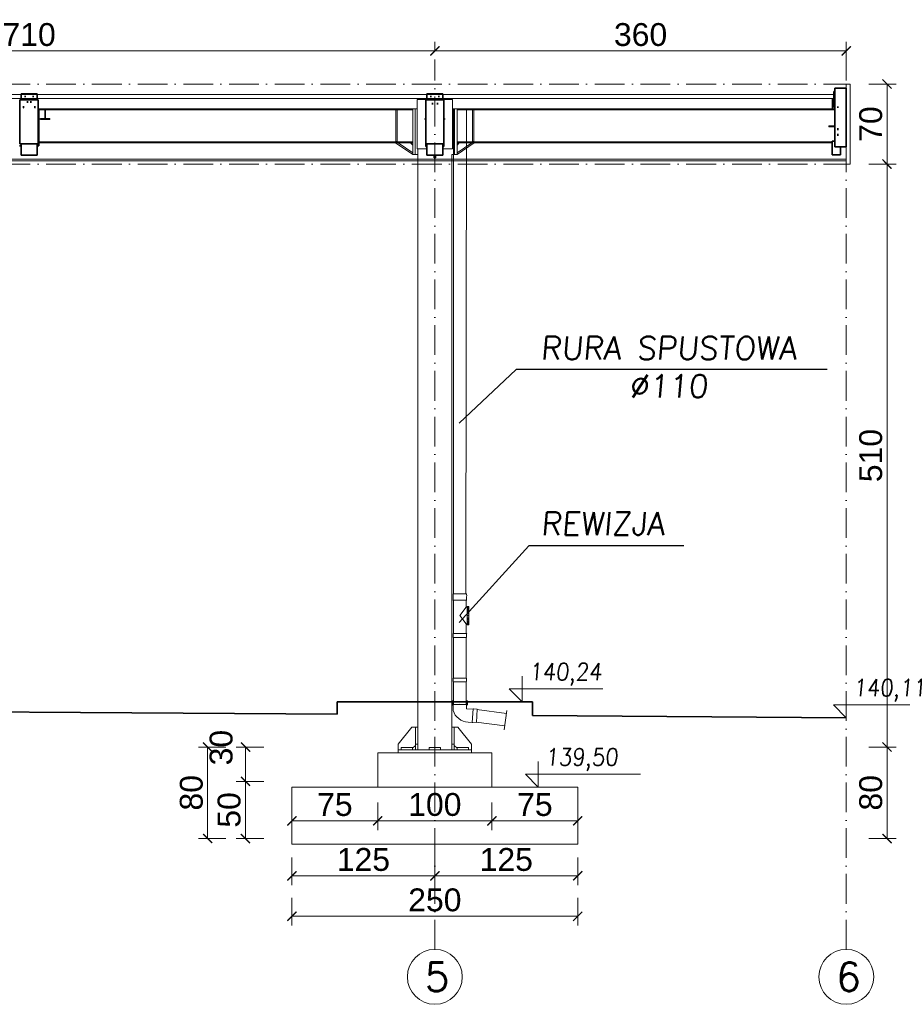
# Model space of a CAD drawing. Extents: x 64716 to 7565828, y -160732 to 5881792.
# Tile 69 of 160: x 114723 to 122445, y 30504 to 39117. Entities that reach past the tile are written whole.
import ezdxf

# ---------------------------------------------------------------- set-up
doc = ezdxf.new("R2010")
doc.units = 0
doc.header["$MEASUREMENT"] = 0
doc.linetypes.add('DASHDOT', pattern=[20, 13, -3.4, 0.2, -3.4])
for name, color, linetype in [('100_rzut_okna', 1, 'Continuous'), ('Rbcs_EX_Axes', 7, 'Continuous'), ('Rbcs_EX_Profile', 7, 'Continuous'), ('TB_CIENKA', 5, 'Continuous'), ('xxOś 2_rysunek_Widok ogólny_Dimension_', 7, 'Continuous'), ('xxOś B_rysunek_Widok ogólny_Representor_', 7, 'Continuous')]:
    doc.layers.add(name, color=color, linetype=linetype)
for name, color, linetype, lineweight in [('a___wymiary', 46, 'Continuous', 18), ('BK_0.13', 4, 'Continuous', 9), ('BK_Opisy', 31, 'Continuous', 20), ('BK_Osie', 6, 'DASHDOT', 5), ('elementy wyposażenia', 95, 'Continuous', 15), ('gruby', 7, 'Continuous', 35), ('linii', 7, 'Continuous', 15), ('LINII OPIS', 7, 'Continuous', 9)]:
    doc.layers.add(name, color=color, linetype=linetype, lineweight=lineweight)
doc.styles.add('ARIAL', font='arial.ttf')
doc.styles.add('RBCS_dim1', font='simplex.shx', dxfattribs={"width": 0.9, "oblique": 5, "height": 3})
doc.styles.add('RBCS_opis1', font='simplex.shx', dxfattribs={"oblique": 5, "height": 5})
doc.styles.add('ROMAND', font='simplex.shx', dxfattribs={"width": 0.9, "oblique": 10})
doc.styles.add('styl1', font='simplex.shx', dxfattribs={"oblique": 5})
doc.dimstyles.new('mosstowy 1-100', dxfattribs={"dimscale": 20, "dimtxt": 10, "dimasz": 4, "dimexe": 4, "dimexo": 4, "dimgap": 2, "dimtad": 1, "dimdec": 0, "dimlfac": 0.1, "dimtxsty": 'ARIAL', "dimblk": 'ARCHTICK', "dimcen": 4, "dimclrd": 4, "dimclre": 4, "dimclrt": 256, "dimadec": 0, "dimazin": 0, "dimtfac": 1, "dimtdec": 0, "dimtmove": 1, "dimatfit": 3, "dimfxl": 8, "dimfxlon": 1, "dimlwd": 9, "dimlwe": 9, "dimarcsym": 0})
doc.dimstyles.new('mosstowy1-50', dxfattribs={"dimscale": 10, "dimtxt": 7, "dimasz": 4, "dimexe": 4, "dimexo": 4, "dimgap": 2, "dimtad": 1, "dimdec": 0, "dimtxsty": 'ROMAND', "dimblk": 'ARCHTICK', "dimcen": 4, "dimclrd": 4, "dimclre": 4, "dimclrt": 256, "dimadec": 0, "dimazin": 0, "dimtfac": 1, "dimtdec": 0, "dimtmove": 1, "dimatfit": 3, "dimfxl": 8, "dimfxlon": 1, "dimlwd": 9, "dimlwe": 9, "dimarcsym": 0})

# ---------------------------------------------------------------- blocks, each defined once
blk = doc.blocks.new('_ArchTick')
at = {"layer": '100_rzut_okna', "color": 0, "linetype": 'Continuous', "const_width": 0.15}
blk.add_lwpolyline([(-0.5, -0.5), (0.5, 0.5)], dxfattribs=at)
blk = doc.blocks.new('*D614')
at = {"layer": 'a___wymiary', "color": 4, "lineweight": 9}
for p, q in [((122151.4, 38554.4), (122391.4, 38554.4)), ((122311.4, 38554.4), (122311.4, 37854.4)), ((122151.4, 37854.4), (122391.4, 37854.4))]:
    blk.add_line(p, q, dxfattribs=at)
at = {"layer": 'Defpoints', "color": 0}
for p in [(121775, 38554.4), (121775, 37854.4), (122311.4, 37854.4)]:
    blk.add_point(p, dxfattribs=at)
at = {"layer": 'a___wymiary', "color": 4, "lineweight": 9, "xscale": 80, "yscale": 80, "zscale": 80}
for p, rotation in [((122311.4, 38554.4), 90), ((122311.4, 37854.4), 270)]:
    blk.add_blockref('_ArchTick', p, dxfattribs=dict(at, rotation=rotation))
at = {"layer": 'a___wymiary', "insert": (122169.3, 38204.4), "char_height": 200, "attachment_point": 5, "rotation": 90, "style": 'ARIAL'}
blk.add_mtext('70', dxfattribs=at)
blk = doc.blocks.new('*D615')
at = {"layer": 'a___wymiary', "color": 4, "lineweight": 9}
for p, q in [((122151.4, 37854.4), (122391.4, 37854.4)), ((122311.4, 37854.4), (122311.4, 32754.4)), ((122151.4, 32754.4), (122391.4, 32754.4))]:
    blk.add_line(p, q, dxfattribs=at)
at = {"layer": 'Defpoints', "color": 0}
for p in [(121775, 37854.4), (118640, 32754.4), (122311.4, 32754.4)]:
    blk.add_point(p, dxfattribs=at)
at = {"layer": 'a___wymiary', "color": 4, "lineweight": 9, "xscale": 80, "yscale": 80, "zscale": 80}
for p, rotation in [((122311.4, 37854.4), 90), ((122311.4, 32754.4), 270)]:
    blk.add_blockref('_ArchTick', p, dxfattribs=dict(at, rotation=rotation))
at = {"layer": 'a___wymiary', "insert": (122169.3, 35304.4), "char_height": 200, "attachment_point": 5, "rotation": 90, "style": 'ARIAL'}
blk.add_mtext('510', dxfattribs=at)
blk = doc.blocks.new('*D616')
at = {"layer": 'a___wymiary', "color": 4, "lineweight": 9}
for p, q in [((122151.4, 32754.4), (122391.4, 32754.4)), ((122311.4, 32754.4), (122311.4, 31954.4)), ((122151.4, 31954.4), (122391.4, 31954.4))]:
    blk.add_line(p, q, dxfattribs=at)
at = {"layer": 'Defpoints', "color": 0}
for p in [(118640, 32754.4), (119390, 31954.4), (122311.4, 31954.4)]:
    blk.add_point(p, dxfattribs=at)
at = {"layer": 'a___wymiary', "color": 4, "lineweight": 9, "xscale": 80, "yscale": 80, "zscale": 80}
for p, rotation in [((122311.4, 32754.4), 90), ((122311.4, 31954.4), 270)]:
    blk.add_blockref('_ArchTick', p, dxfattribs=dict(at, rotation=rotation))
at = {"layer": 'a___wymiary', "insert": (122169.3, 32354.4), "char_height": 200, "attachment_point": 5, "rotation": 90, "style": 'ARIAL'}
blk.add_mtext('80', dxfattribs=at)
blk = doc.blocks.new('*D673')
at = {"layer": 'a___wymiary', "color": 4, "lineweight": 9}
for p, q in [((111255, 38844), (111255, 38924)), ((118355, 38844), (118355, 38924)), ((111255, 38844), (118355, 38844))]:
    blk.add_line(p, q, dxfattribs=at)
at = {"layer": 'Defpoints', "color": 0}
for p in [(111255, 38768.4), (118355, 38844), (118355, 38768.4)]:
    blk.add_point(p, dxfattribs=at)
at = {"layer": 'a___wymiary', "color": 4, "lineweight": 9, "xscale": 80, "yscale": 80, "zscale": 80, "rotation": 180}
blk.add_blockref('_ArchTick', (111255, 38844), dxfattribs=at)
at = {"layer": 'a___wymiary', "color": 4, "lineweight": 9, "xscale": 80, "yscale": 80, "zscale": 80}
blk.add_blockref('_ArchTick', (118355, 38844), dxfattribs=at)
at = {"layer": 'a___wymiary', "insert": (114805, 38986.1), "char_height": 200, "attachment_point": 5, "style": 'ARIAL'}
blk.add_mtext('710', dxfattribs=at)
blk = doc.blocks.new('*D674')
at = {"layer": 'a___wymiary', "color": 4, "lineweight": 9}
for p, q in [((118355, 38844), (118355, 38924)), ((121955, 38684), (121955, 38924)), ((118355, 38844), (121955, 38844))]:
    blk.add_line(p, q, dxfattribs=at)
at = {"layer": 'Defpoints', "color": 0}
for p in [(118355, 38768.4), (121955, 38844), (121955, 38554.4)]:
    blk.add_point(p, dxfattribs=at)
at = {"layer": 'a___wymiary', "color": 4, "lineweight": 9, "xscale": 80, "yscale": 80, "zscale": 80, "rotation": 180}
blk.add_blockref('_ArchTick', (118355, 38844), dxfattribs=at)
at = {"layer": 'a___wymiary', "color": 4, "lineweight": 9, "xscale": 80, "yscale": 80, "zscale": 80}
blk.add_blockref('_ArchTick', (121955, 38844), dxfattribs=at)
at = {"layer": 'a___wymiary', "insert": (120155, 38986.1), "char_height": 200, "attachment_point": 5, "style": 'ARIAL'}
blk.add_mtext('360', dxfattribs=at)
blk = doc.blocks.new('*D646')
at = {"layer": 'a___wymiary', "color": 4, "lineweight": 9}
for p, q in [((117105, 31787.7), (117105, 31547.7)), ((118355, 31787.7), (118355, 31547.7)), ((117105, 31627.7), (118355, 31627.7))]:
    blk.add_line(p, q, dxfattribs=at)
at = {"layer": 'Defpoints', "color": 0}
for p in [(117105, 32454.4), (118355, 32454.4), (118355, 31627.7)]:
    blk.add_point(p, dxfattribs=at)
at = {"layer": 'a___wymiary', "color": 4, "lineweight": 9, "xscale": 80, "yscale": 80, "zscale": 80, "rotation": 180}
blk.add_blockref('_ArchTick', (117105, 31627.7), dxfattribs=at)
at = {"layer": 'a___wymiary', "color": 4, "lineweight": 9, "xscale": 80, "yscale": 80, "zscale": 80}
blk.add_blockref('_ArchTick', (118355, 31627.7), dxfattribs=at)
at = {"layer": 'a___wymiary', "insert": (117730, 31769.8), "char_height": 200, "attachment_point": 5, "style": 'ARIAL'}
blk.add_mtext('125', dxfattribs=at)
blk = doc.blocks.new('*D647')
at = {"layer": 'a___wymiary', "color": 4, "lineweight": 9}
for p, q in [((118355, 31787.7), (118355, 31547.7)), ((119605, 31787.7), (119605, 31547.7)), ((118355, 31627.7), (119605, 31627.7))]:
    blk.add_line(p, q, dxfattribs=at)
at = {"layer": 'Defpoints', "color": 0}
for p in [(118355, 32454.4), (119605, 31954.4), (119605, 31627.7)]:
    blk.add_point(p, dxfattribs=at)
at = {"layer": 'a___wymiary', "color": 4, "lineweight": 9, "xscale": 80, "yscale": 80, "zscale": 80, "rotation": 180}
blk.add_blockref('_ArchTick', (118355, 31627.7), dxfattribs=at)
at = {"layer": 'a___wymiary', "color": 4, "lineweight": 9, "xscale": 80, "yscale": 80, "zscale": 80}
blk.add_blockref('_ArchTick', (119605, 31627.7), dxfattribs=at)
at = {"layer": 'a___wymiary', "insert": (118980, 31769.8), "char_height": 200, "attachment_point": 5, "style": 'ARIAL'}
blk.add_mtext('125', dxfattribs=at)
blk = doc.blocks.new('*D648')
at = {"layer": 'a___wymiary', "color": 4, "lineweight": 9}
for p, q in [((117105, 32268.7), (117105, 32028.7)), ((117855, 32268.7), (117855, 32028.7)), ((117105, 32108.7), (117855, 32108.7))]:
    blk.add_line(p, q, dxfattribs=at)
at = {"layer": 'Defpoints', "color": 0}
for p in [(117105, 32373.3), (117855, 32373.3), (117855, 32108.7)]:
    blk.add_point(p, dxfattribs=at)
at = {"layer": 'a___wymiary', "color": 4, "lineweight": 9, "xscale": 80, "yscale": 80, "zscale": 80, "rotation": 180}
blk.add_blockref('_ArchTick', (117105, 32108.7), dxfattribs=at)
at = {"layer": 'a___wymiary', "color": 4, "lineweight": 9, "xscale": 80, "yscale": 80, "zscale": 80}
blk.add_blockref('_ArchTick', (117855, 32108.7), dxfattribs=at)
at = {"layer": 'a___wymiary', "insert": (117480, 32250.4), "char_height": 200, "attachment_point": 5, "style": 'ARIAL'}
blk.add_mtext('75', dxfattribs=at)
blk = doc.blocks.new('*D649')
at = {"layer": 'a___wymiary', "color": 4, "lineweight": 9}
for p, q in [((117855, 32268.7), (117855, 32028.7)), ((118855, 32268.7), (118855, 32028.7)), ((117855, 32108.7), (118855, 32108.7))]:
    blk.add_line(p, q, dxfattribs=at)
at = {"layer": 'Defpoints', "color": 0}
for p in [(117855, 32373.3), (118855, 32373.3), (118855, 32108.7)]:
    blk.add_point(p, dxfattribs=at)
at = {"layer": 'a___wymiary', "color": 4, "lineweight": 9, "xscale": 80, "yscale": 80, "zscale": 80, "rotation": 180}
blk.add_blockref('_ArchTick', (117855, 32108.7), dxfattribs=at)
at = {"layer": 'a___wymiary', "color": 4, "lineweight": 9, "xscale": 80, "yscale": 80, "zscale": 80}
blk.add_blockref('_ArchTick', (118855, 32108.7), dxfattribs=at)
at = {"layer": 'a___wymiary', "insert": (118355, 32250.8), "char_height": 200, "attachment_point": 5, "style": 'ARIAL'}
blk.add_mtext('100', dxfattribs=at)
blk = doc.blocks.new('*D650')
at = {"layer": 'a___wymiary', "color": 4, "lineweight": 9}
for p, q in [((118855, 32268.7), (118855, 32028.7)), ((119605, 32268.7), (119605, 32028.7)), ((118855, 32108.7), (119605, 32108.7))]:
    blk.add_line(p, q, dxfattribs=at)
at = {"layer": 'Defpoints', "color": 0}
for p in [(118855, 32373.3), (119605, 32373.3), (119605, 32108.7)]:
    blk.add_point(p, dxfattribs=at)
at = {"layer": 'a___wymiary', "color": 4, "lineweight": 9, "xscale": 80, "yscale": 80, "zscale": 80, "rotation": 180}
blk.add_blockref('_ArchTick', (118855, 32108.7), dxfattribs=at)
at = {"layer": 'a___wymiary', "color": 4, "lineweight": 9, "xscale": 80, "yscale": 80, "zscale": 80}
blk.add_blockref('_ArchTick', (119605, 32108.7), dxfattribs=at)
at = {"layer": 'a___wymiary', "insert": (119230, 32250.4), "char_height": 200, "attachment_point": 5, "style": 'ARIAL'}
blk.add_mtext('75', dxfattribs=at)
blk = doc.blocks.new('*D651')
at = {"layer": 'a___wymiary', "color": 4, "lineweight": 9}
for p, q in [((117105, 31434.3), (117105, 31194.3)), ((119605, 31434.3), (119605, 31194.3)), ((117105, 31274.3), (119605, 31274.3))]:
    blk.add_line(p, q, dxfattribs=at)
at = {"layer": 'Defpoints', "color": 0}
for p in [(117105, 31954.4), (119605, 31954.4), (119605, 31274.3)]:
    blk.add_point(p, dxfattribs=at)
at = {"layer": 'a___wymiary', "color": 4, "lineweight": 9, "xscale": 80, "yscale": 80, "zscale": 80, "rotation": 180}
blk.add_blockref('_ArchTick', (117105, 31274.3), dxfattribs=at)
at = {"layer": 'a___wymiary', "color": 4, "lineweight": 9, "xscale": 80, "yscale": 80, "zscale": 80}
blk.add_blockref('_ArchTick', (119605, 31274.3), dxfattribs=at)
at = {"layer": 'a___wymiary', "insert": (118355, 31416.4), "char_height": 200, "attachment_point": 5, "style": 'ARIAL'}
blk.add_mtext('250', dxfattribs=at)
blk = doc.blocks.new('*D652')
at = {"layer": 'a___wymiary', "color": 4, "lineweight": 9}
for p, q in [((116857.9, 32754.4), (116617.9, 32754.4)), ((116697.9, 32754.4), (116697.9, 32454.4)), ((116857.9, 32454.4), (116617.9, 32454.4))]:
    blk.add_line(p, q, dxfattribs=at)
at = {"layer": 'Defpoints', "color": 0}
for p in [(117855, 32754.4), (116697.9, 32454.4), (117855, 32454.4)]:
    blk.add_point(p, dxfattribs=at)
at = {"layer": 'a___wymiary', "color": 4, "lineweight": 9, "xscale": 80, "yscale": 80, "zscale": 80}
for p, rotation in [((116697.9, 32754.4), 90), ((116697.9, 32454.4), 270)]:
    blk.add_blockref('_ArchTick', p, dxfattribs=dict(at, rotation=rotation))
at = {"layer": 'a___wymiary', "insert": (116485.9, 32749.4), "char_height": 200, "attachment_point": 5, "rotation": 90, "style": 'ARIAL'}
blk.add_mtext('30', dxfattribs=at)
blk = doc.blocks.new('*D653')
at = {"layer": 'a___wymiary', "color": 4, "lineweight": 9}
for p, q in [((116857.9, 32454.4), (116617.9, 32454.4)), ((116697.9, 32454.4), (116697.9, 31954.4)), ((116857.9, 31954.4), (116617.9, 31954.4))]:
    blk.add_line(p, q, dxfattribs=at)
at = {"layer": 'Defpoints', "color": 0}
for p in [(117105, 32454.4), (116697.9, 31954.4), (117105, 31954.4)]:
    blk.add_point(p, dxfattribs=at)
at = {"layer": 'a___wymiary', "color": 4, "lineweight": 9, "xscale": 80, "yscale": 80, "zscale": 80}
for p, rotation in [((116697.9, 32454.4), 90), ((116697.9, 31954.4), 270)]:
    blk.add_blockref('_ArchTick', p, dxfattribs=dict(at, rotation=rotation))
at = {"layer": 'a___wymiary', "insert": (116555.7, 32204.4), "char_height": 200, "attachment_point": 5, "rotation": 90, "style": 'ARIAL'}
blk.add_mtext('50', dxfattribs=at)
blk = doc.blocks.new('*D654')
at = {"layer": 'a___wymiary', "color": 4, "lineweight": 9}
for p, q in [((116527.1, 32754.4), (116287.1, 32754.4)), ((116367.1, 32754.4), (116367.1, 31954.4)), ((116527.1, 31954.4), (116287.1, 31954.4))]:
    blk.add_line(p, q, dxfattribs=at)
at = {"layer": 'Defpoints', "color": 0}
for p in [(117855, 32754.4), (116367.1, 31954.4), (117105, 31954.4)]:
    blk.add_point(p, dxfattribs=at)
at = {"layer": 'a___wymiary', "color": 4, "lineweight": 9, "xscale": 80, "yscale": 80, "zscale": 80}
for p, rotation in [((116367.1, 32754.4), 90), ((116367.1, 31954.4), 270)]:
    blk.add_blockref('_ArchTick', p, dxfattribs=dict(at, rotation=rotation))
at = {"layer": 'a___wymiary', "insert": (116225, 32354.4), "char_height": 200, "attachment_point": 5, "rotation": 90, "style": 'ARIAL'}
blk.add_mtext('80', dxfattribs=at)
blk = doc.blocks.new('fgdgfsggs')
at = {"layer": 'gruby', "linetype": 'Continuous'}
for p, q in [((-74920.1, -44350.4), (-74930.1, -44350.4)), ((-74930.1, -44350.4), (-74930.1, -44440.3)), ((-74820.1, -44321.6), (-74920.1, -44321.6)), ((-74920.1, -44321.6), (-74920.1, -44835.6)), ((-74824.6, -44321.6), (-74865.6, -44321.6)), ((-74820.1, -44835.6), (-74820.1, -44321.6)), ((-81890.1, -44422.6), (-82050.1, -44422.6)), ((-82050.1, -44422.6), (-82050.1, -44807.4)), ((-81900.1, -44370.3), (-82040.1, -44370.3)), ((-82040.1, -44370.3), (-82040.1, -44422.6)), ((-81920.1, -44422.3), (-82020.1, -44422.3)), ((-82020.1, -44422.3), (-82020.1, -44422.6)), ((-81998.4, -44393.7), (-82011.7, -44393.7)), ((-81984.9, -44434.2), (-81984.9, -44450.1)), ((-81955.3, -44434.2), (-81955.3, -44450.1)), ((-81928.4, -44393.7), (-81941.7, -44393.7)), ((-81920.1, -44422.6), (-81920.1, -44422.3)), ((-81900.1, -44370.3), (-81900.1, -44422.6)), ((-81890.1, -44807.4), (-81890.1, -44422.6)), ((-78340.1, -44422.4), (-78500.1, -44422.4)), ((-78500.1, -44422.4), (-78500.1, -44433.9)), ((-78340.1, -44422.6), (-78500.1, -44422.6)), ((-78500.1, -44422.6), (-78500.1, -44807.4)), ((-78500.1, -44433.9), (-78500.1, -44512.1)), ((-78350.1, -44370.3), (-78490.1, -44370.3)), ((-78490.1, -44370.3), (-78490.1, -44422.4)), ((-78448.4, -44393.7), (-78461.7, -44393.7)), ((-78378.4, -44393.7), (-78391.7, -44393.7)), ((-78350.1, -44422.4), (-78350.1, -44370.3)), ((-78340.1, -44422.6), (-78340.1, -44422.4)), ((-78340.1, -44807.4), (-78340.1, -44422.6)), ((-74930.1, -44415.4), (-74940.1, -44415.4)), ((-74940.1, -44415.4), (-74940.1, -44505.4)), ((-74930.1, -44440.3), (-74930.1, -44440.5)), ((-74930.1, -44440.3), (-74920.1, -44440.3)), ((-74930.1, -44440.5), (-74920.1, -44440.5)), ((-74930.1, -44440.5), (-74930.1, -44463.7)), ((-82050.1, -44501.1), (-82055.1, -44501.1)), ((-82022.7, -44492.1), (-82020.1, -44492.1)), ((-82022, -44493.1), (-82020.1, -44493.1)), ((-82020.1, -44493.6), (-82021.7, -44493.6)), ((-82020.1, -44480.3), (-82020.1, -44494.9)), ((-81920.1, -44494.9), (-81920.1, -44480.3)), ((-81920.1, -44492.1), (-81917.5, -44492.1)), ((-81920.1, -44493.1), (-81918.2, -44493.1)), ((-81918.5, -44493.6), (-81920.1, -44493.6)), ((-81885.1, -44501.1), (-81890.1, -44501.1)), ((-81885.1, -44826.1), (-81885.1, -44501.1)), ((-78441.8, -44450.3), (-78441.8, -44464.9)), ((-78398.3, -44450.3), (-78398.3, -44464.9)), ((-74940.1, -44505.4), (-74940.1, -44505.5)), ((-74940.1, -44505.4), (-74920.1, -44505.4)), ((-74940.1, -44505.5), (-74920.1, -44505.5)), ((-74930.1, -44463.7), (-74930.1, -44463.9)), ((-74930.1, -44463.7), (-74920.1, -44463.7)), ((-74930.1, -44463.9), (-74930.1, -44487.1)), ((-74930.1, -44463.9), (-74920.1, -44463.9)), ((-74930.1, -44487.1), (-74930.1, -44487.3)), ((-74930.1, -44487.1), (-74920.1, -44487.1)), ((-74930.1, -44487.3), (-74920.1, -44487.3)), ((-74901.2, -44487.1), (-74889, -44487.1)), ((-74901, -44487.3), (-74889.2, -44487.3)), ((-81870.1, -44587.4), (-81870.1, -44595.4)), ((-78503.8, -44587.4), (-78503.8, -44595.4)), ((-78500.1, -44587.4), (-78503.8, -44587.4)), ((-78500.1, -44595.4), (-78503.8, -44595.4)), ((-78336.3, -44587.4), (-78340.1, -44587.4)), ((-78340.1, -44595.4), (-78336.3, -44595.4)), ((-78336.3, -44595.4), (-78336.3, -44587.4)), ((-74893.1, -44672), (-74893.1, -44689.2)), ((-78500.1, -44741), (-78500.1, -44752.5)), ((-78500.1, -44752.5), (-78500.1, -44830.7)), ((-74920.1, -44785.6), (-74945.1, -44785.6)), ((-74945.1, -44785.6), (-74945.1, -44905.6)), ((-74893.1, -44722), (-74893.1, -44739.2)), ((-82055.1, -44826.1), (-82040.1, -44826.1)), ((-82055.1, -44826.1), (-82040.1, -44826.1)), ((-82050.1, -44807.4), (-81890.1, -44807.4)), ((-82040.1, -44807.4), (-82040.1, -44906.6)), ((-81900.1, -44906.6), (-81900.1, -44807.4)), ((-81900.1, -44826.1), (-81885.1, -44826.1)), ((-81900.1, -44826.1), (-81885.1, -44826.1)), ((-81885.1, -44826.1), (-81885.1, -44826.1)), ((-78500.1, -44807.4), (-78340.1, -44807.4)), ((-78500.1, -44830.7), (-78490.1, -44830.7)), ((-78490.1, -44807.4), (-78490.1, -44906.6)), ((-78350.1, -44906.6), (-78350.1, -44807.4)), ((-78350.1, -44830.7), (-78340.1, -44830.7)), ((-78340.1, -44830.7), (-78340.1, -44807.4)), ((-74920.1, -44835.6), (-74820.1, -44835.6)), ((-74870.1, -44905.6), (-74870.1, -44835.6)), ((-74865.6, -44835.6), (-74824.6, -44835.6)), ((-82040.1, -44906.6), (-81900.1, -44906.6)), ((-82040.1, -44906.6), (-81900.1, -44906.6)), ((-78490.1, -44906.6), (-78350.1, -44906.6)), ((-78490.1, -44906.6), (-78350.1, -44906.6)), ((-78426.1, -44906.6), (-78426.1, -44931.1)), ((-78414.1, -44931.1), (-78426.1, -44931.1)), ((-78414.1, -44931.1), (-78414.1, -44906.6)), ((-74945.1, -44905.6), (-74870.1, -44905.6))]:
    blk.add_line(p, q, dxfattribs=at)
at = {"layer": 'Rbcs_EX_Axes', "color": 0, "linetype": 'Continuous', "lineweight": -2}
for points in [[(-78920.1, -50135.6), (-77920.1, -50135.6), (-77920.1, -50435.6), (-78920.1, -50435.6)], [(-79670.1, -50435.6), (-77170.1, -50435.6), (-77170.1, -50935.6), (-79670.1, -50935.6)]]:
    blk.add_lwpolyline(points, close=True, dxfattribs=at)
at = {"layer": 'Rbcs_EX_Profile', "color": 0, "linetype": 'Continuous', "lineweight": -2}
for p, q in [((-78490.1, -44421.1), (-78575.1, -44421.1)), ((-78575.1, -44421.1), (-78575.1, -44851.1)), ((-78265.1, -44421.1), (-78350.1, -44421.1)), ((-78265.1, -44851.1), (-78265.1, -44421.1)), ((-78614.1, -44501.1), (-81885.1, -44501.1)), ((-78614.1, -44511.8), (-81885.1, -44511.8)), ((-81827.1, -44512.4), (-81833.1, -44512.4)), ((-81833.1, -44512.4), (-81833.1, -44587.4)), ((-81827.1, -44587.4), (-81827.1, -44512.4)), ((-78749.1, -44511.8), (-78761.1, -44511.8)), ((-78761.1, -44511.8), (-78761.1, -44787.8)), ((-78749.1, -44787.8), (-78749.1, -44511.8)), ((-78592.1, -44501.1), (-78614.1, -44501.1)), ((-78614.1, -44901.1), (-78614.1, -44501.1)), ((-78592.1, -44501.1), (-78592.1, -44901.1)), ((-78575.1, -44501.1), (-78592.1, -44501.1)), ((-78592.1, -44901.1), (-78592.1, -44501.1)), ((-78248.1, -44501.1), (-78265.1, -44501.1)), ((-78226.1, -44501.1), (-78248.1, -44501.1)), ((-78248.1, -44901.1), (-78248.1, -44501.1)), ((-78248.1, -44901.1), (-78248.1, -44501.1)), ((-78226.1, -44501.1), (-78226.1, -44901.1)), ((-74940.1, -44501.1), (-78226.1, -44501.1)), ((-78226.1, -44511.8), (-74920.1, -44511.8)), ((-78079.1, -44511.8), (-78091.1, -44511.8)), ((-78091.1, -44511.8), (-78091.1, -44787.8)), ((-78079.1, -44787.8), (-78079.1, -44511.8)), ((-81830.1, -44587.4), (-81870.1, -44587.4)), ((-81870.1, -44595.4), (-81830.1, -44595.4)), ((-81833.1, -44587.4), (-81827.1, -44587.4)), ((-81790.1, -44587.4), (-81830.1, -44587.4)), ((-81830.1, -44587.4), (-81830.1, -44595.4)), ((-81830.1, -44595.4), (-81790.1, -44595.4)), ((-81790.1, -44595.4), (-81790.1, -44587.4)), ((-74933.1, -44651.1), (-74973.1, -44651.1)), ((-74973.1, -44651.1), (-74973.1, -44659.1)), ((-74973.1, -44659.1), (-74933.1, -44659.1)), ((-74933.1, -44659.1), (-74933.1, -44651.1)), ((-74920.1, -44651.1), (-74933.1, -44651.1)), ((-74933.1, -44659.1), (-74920.1, -44659.1)), ((-78761.1, -44787.8), (-78749.1, -44787.8)), ((-78091.1, -44787.8), (-78079.1, -44787.8)), ((-78614.1, -44790.4), (-81885.1, -44790.4)), ((-81885.1, -44801.1), (-78614.1, -44801.1)), ((-78742.4, -44801.1), (-78764.1, -44801.1)), ((-78764.1, -44801.1), (-78614.1, -44901.1)), ((-78614.1, -44886.7), (-78742.4, -44801.1)), ((-78614.1, -44819.1), (-78632.1, -44801.1)), ((-78575.1, -44851.1), (-78490.1, -44851.1)), ((-78570.1, -44901.1), (-78570.1, -44851.1)), ((-78350.1, -44851.1), (-78265.1, -44851.1)), ((-78226.1, -44790.4), (-74945.1, -44790.4)), ((-78208.1, -44801.1), (-78226.1, -44819.1)), ((-78226.1, -44901.1), (-78076.1, -44801.1)), ((-78097.7, -44801.1), (-78226.1, -44886.7)), ((-78226.1, -44801.1), (-74945.1, -44801.1)), ((-78076.1, -44801.1), (-78097.7, -44801.1)), ((-78592.1, -44901.1), (-78614.1, -44901.1)), ((-78570.1, -44901.1), (-78592.1, -44901.1)), ((-78570.1, -44901.1), (-78570.1, -50110.6)), ((-78248.1, -44901.1), (-78270.1, -44901.1)), ((-78270.1, -44901.1), (-78270.1, -49910.6)), ((-78226.1, -44901.1), (-78248.1, -44901.1)), ((-78620.1, -49910.6), (-78740.1, -50060.6)), ((-78590.1, -49910.6), (-78620.1, -49910.6)), ((-78570.1, -49910.6), (-78590.1, -49910.6)), ((-78590.1, -49910.6), (-78590.1, -50060.6)), ((-78570.1, -50060.6), (-78570.1, -49910.6)), ((-78250.1, -49910.6), (-78270.1, -49910.6)), ((-78270.1, -49910.6), (-78270.1, -50060.6)), ((-78250.1, -49910.6), (-78220.1, -49910.6)), ((-78250.1, -49910.6), (-78250.1, -50070.6)), ((-78250.1, -50060.6), (-78250.1, -49910.6)), ((-78100.1, -50060.6), (-78220.1, -49910.6)), ((-78740.1, -50060.6), (-78740.1, -50110.6)), ((-78740.1, -50110.6), (-78715.1, -50110.6)), ((-78740.1, -50110.6), (-78740.1, -50135.6)), ((-78740.1, -50110.6), (-78100.1, -50110.6)), ((-78715.1, -50090.6), (-78715.1, -50110.6)), ((-78715.1, -50090.6), (-78615.1, -50090.6)), ((-78715.1, -50110.6), (-78615.1, -50110.6)), ((-78615.1, -50095.6), (-78590.1, -50070.6)), ((-78615.1, -50110.6), (-78615.1, -50090.6)), ((-78570.1, -50060.6), (-78590.1, -50060.6)), ((-78590.1, -50060.6), (-78590.1, -50110.6)), ((-78590.1, -50110.6), (-78570.1, -50110.6)), ((-78570.1, -50110.6), (-78570.1, -50060.6)), ((-78470.1, -50090.6), (-78470.1, -50110.6)), ((-78470.1, -50090.6), (-78370.1, -50090.6)), ((-78470.1, -50110.6), (-78370.1, -50110.6)), ((-78370.1, -50110.6), (-78370.1, -50090.6)), ((-78250.1, -50060.6), (-78270.1, -50060.6)), ((-78270.1, -50060.6), (-78270.1, -50110.6)), ((-78270.1, -50110.6), (-78250.1, -50110.6)), ((-78250.1, -50110.6), (-78250.1, -50060.6)), ((-78250.1, -50070.6), (-78225.1, -50095.6)), ((-78225.1, -50090.6), (-78225.1, -50110.6)), ((-78225.1, -50090.6), (-78125.1, -50090.6)), ((-78225.1, -50110.6), (-78125.1, -50110.6)), ((-78125.1, -50110.6), (-78125.1, -50090.6)), ((-78125.1, -50110.6), (-78100.1, -50110.6)), ((-78100.1, -50110.6), (-78100.1, -50060.6)), ((-78100.1, -50135.6), (-78100.1, -50110.6)), ((-78100.1, -50135.6), (-78740.1, -50135.6))]:
    blk.add_line(p, q, dxfattribs=at)
blk = doc.blocks.new('*D675')
at = {"layer": 'Defpoints', "color": 0}
for p in [(121955, 37854.4), (123509, 37854.4), (121955, 33010.9)]:
    blk.add_point(p, dxfattribs=at)
at = {"layer": 'linii', "color": 4, "lineweight": 9}
for p, q in [((123494, 37854.4), (123549, 37854.4)), ((123509, 33010.9), (123509, 37854.4)), ((123494, 33010.9), (123549, 33010.9))]:
    blk.add_line(p, q, dxfattribs=at)
at = {"layer": 'linii', "color": 4, "lineweight": 9, "xscale": 40, "yscale": 40, "zscale": 40}
for p, rotation in [((123509, 37854.4), 90), ((123509, 33010.9), 270)]:
    blk.add_blockref('_ArchTick', p, dxfattribs=dict(at, rotation=rotation))
at = {"layer": 'linii', "insert": (123454, 35432.6), "char_height": 70, "attachment_point": 5, "rotation": 90, "style": 'ROMAND'}
blk.add_mtext('4844', dxfattribs=at)
blk = doc.blocks.new('GFGFDGDG')
at = {"layer": 'LINII OPIS'}
for p, q in [((119259.4, 32629.4), (119259.4, 32404.4)), ((119259.4, 32629.4), (119259.4, 32404.4)), ((119259.4, 32404.4), (119146.9, 32516.9)), ((119146.9, 32516.9), (119259.4, 32516.9)), ((119259.4, 32404.4), (119146.9, 32516.9)), ((119146.9, 32516.9), (119259.4, 32516.9)), ((119259.4, 32516.9), (119806.9, 32516.9)), ((119259.4, 32516.9), (120153.6, 32516.9))]:
    blk.add_line(p, q, dxfattribs=at)
at = {"layer": 'xxOś 2_rysunek_Widok ogólny_Dimension_', "color": 6, "style": 'RBCS_dim1', "oblique": 5, "width": 0.9}
blk.add_text('139,50', height=150, dxfattribs=at).set_placement((119320.9, 32591.9))

msp = doc.modelspace()

# ---------------------------------------------------------------- linework, layer by layer
at = {"layer": 'BK_0.13'}
for p, q in [((92565, 38463.4), (121845, 38463.4)), ((92565, 38428.4), (121845, 38428.4)), ((92455, 37898.4), (121955, 37898.4)), ((92455, 37883.4), (121955, 37883.4))]:
    msp.add_line(p, q, dxfattribs=at)
msp.add_lwpolyline([(121990, 37854.4), (121990, 38554.4), (121955, 38554.4), (121955, 37854.4)], close=True, dxfattribs=at)
at = {"layer": 'BK_Osie', "ltscale": 20}
for p, q in [((118355, 30984.3), (118355, 38768.4)), ((118355, 30984.3), (118355, 38768.4)), ((121955, 30984.3), (121955, 38768.4)), ((121955, 30984.3), (121955, 38768.4)), ((90955, 38554.4), (121955, 38554.4)), ((90955, 37854.4), (121955, 37854.4))]:
    msp.add_line(p, q, dxfattribs=at)
at = {"layer": 'elementy wyposażenia', "color": 252, "true_color": 0x919191}
for p, q in [((118519.2, 38339), (118519.2, 34095.9)), ((118630.8, 38338.9), (118627.1, 34095.9)), ((118516.2, 34039.9), (118631.5, 34039.7)), ((118519.2, 34095.9), (118628.7, 34095.9)), ((118628.5, 33977.6), (118573.6, 33904.7)), ((118628.5, 33977.6), (118638.1, 33977.5)), ((118638, 33971.9), (118652.6, 33971.9)), ((118638, 33964.6), (118652.6, 33964.6)), ((118638, 33956.2), (118652.6, 33956.2)), ((118638, 33948.9), (118652.6, 33948.9)), ((118638, 33939.6), (118652.6, 33939.6)), ((118638.1, 33981), (118652.7, 33981)), ((118638.1, 33976.8), (118652.7, 33976.7)), ((118573.6, 33904.7), (118628.3, 33831.6)), ((118637.8, 33852.8), (118652.4, 33852.8)), ((118652.5, 33904.5), (118637.9, 33904.5)), ((118637.9, 33889.9), (118652.5, 33889.9)), ((118637.9, 33879.2), (118652.5, 33879.2)), ((118637.9, 33869.5), (118652.5, 33869.5)), ((118637.9, 33860.1), (118652.5, 33860.1)), ((118638, 33929.9), (118652.6, 33929.9)), ((118638, 33919.1), (118652.6, 33919.1)), ((118628.3, 33831.6), (118628.1, 33746.7)), ((118628.3, 33831.6), (118637.8, 33831.5)), ((118637.8, 33844.5), (118652.4, 33844.5)), ((118637.8, 33837.2), (118652.4, 33837.2)), ((118637.8, 33832.3), (118652.4, 33832.3)), ((118637.8, 33828.1), (118652.4, 33828.1)), ((118633.7, 33746.7), (118514.3, 33746.8)), ((118516.3, 33742), (118516.3, 33715.6)), ((118516.3, 33715.6), (118519.2, 33712.2)), ((118518.6, 33713.5), (118628.1, 33713.3)), ((118519.2, 33712.2), (118518.9, 33357.9)), ((118628.4, 33357.8), (118628.7, 33712)), ((118628.7, 33712), (118631.6, 33715.5)), ((118631.6, 33715.5), (118631.6, 33741.9)), ((118633.3, 33357.8), (118514, 33357.9)), ((118516, 33353.1), (118515.9, 33326.7)), ((118631.3, 33326.6), (118631.3, 33353)), ((118515.9, 33326.7), (118518.8, 33323.3)), ((118518.8, 33324.6), (118518.8, 33324.6)), ((118518.8, 33324.6), (118628.3, 33324.4)), ((118518.8, 33323.3), (118518.8, 33247)), ((118628.3, 33323.1), (118631.3, 33326.6)), ((118518.8, 33247), (118518.7, 33126.6)), ((118573.1, 33131.2), (118573.1, 33131.2)), ((118689.2, 33088.8), (118682.8, 32969.6)), ((118980.5, 33047.7), (118723.5, 33082)), ((118961.5, 32904.8), (118984.3, 33075.7)), ((118717.7, 32972.7), (118966.1, 32939.7))]:
    msp.add_line(p, q, dxfattribs=at)
at = {"layer": 'elementy wyposażenia'}
msp.add_line((118628.2, 33126.5), (118628.3, 33323.1), dxfattribs=at)
at = {"layer": 'elementy wyposażenia', "color": 252, "true_color": 0x919191, "flags": 128}
for points in [[(118518.6, 33746.8), (118519.1, 34036.4), (118516.2, 34039.9), (118516.2, 34068.5)], [(118516.3, 34090.3), (118516.3, 34096), (118631.6, 34095.8), (118631.6, 34090.1)], [(118631.6, 34068.3), (118631.5, 34039.7), (118628.6, 34036.2), (118628.5, 33977.6)], [(118645.7, 32972.8), (118719.3, 32968.9), (118725.6, 33085.5), (118631.3, 33089.8), (118631.5, 33118.4), (118639.6, 33126.4), (118640, 33160), (118631.6, 33160), (118631.6, 33126.5), (118514.8, 33126.6), (118514.8, 33160.2), (118507.1, 33160.2), (118506.8, 33126.7), (118514.4, 33118.9), (118514.4, 33074.6)]]:
    msp.add_lwpolyline(points, dxfattribs=at)
msp.add_lwpolyline([(118652.4, 33824.2), (118637.8, 33824.2), (118638.1, 33984.8), (118652.7, 33984.8), (118652.4, 33824.2)], close=True, dxfattribs=at)
at = {"layer": 'elementy wyposażenia', "color": 252, "true_color": 0x919191}
for centre, radius, start, end in [((118543.1, 34079.3), 28.9, 157.77738, 202.02756), ((118604.8, 34079.2), 28.9, 337.77738, 22.02756), ((118524.9, 33748.4), 10.7, 188.553, 216.72218), ((118623.1, 33748.3), 10.7, 323.1182, 351.28739), ((118524.5, 33359.5), 10.7, 188.553, 216.72218), ((118622.7, 33359.4), 10.7, 323.1182, 351.28739), ((118687.1, 33078.3), 10.7, 50.1182, 78.28739), ((118653.4, 33118.4), 145.8, 197.50609, 266.96008), ((118681.8, 32980.2), 10.7, 275.553, 303.72218)]:
    msp.add_arc(centre, radius, start, end, dxfattribs=at)
at = {"layer": 'gruby'}
for p, q in [((117500.2, 33150.9), (117500.3, 33041.1, 0)), ((117500.2, 33150.9), (119210.2, 33150.9)), ((119210.2, 33029.5, 0), (119210.2, 33150.9, 0))]:
    msp.add_line(p, q, dxfattribs=at)
at = {"layer": 'gruby', "elevation": 0}
for points in [[(112110, 33077.6), (117500.2, 33041.1)], [(119210.2, 33029.5), (121955, 33010.9)]]:
    msp.add_lwpolyline(points, dxfattribs=at)
at = {"layer": 'LINII OPIS'}
for p, q in [((119118.6, 33375.9), (119118.6, 33150.9)), ((119118.6, 33375.9), (119118.6, 33150.9)), ((119118.6, 33150.9), (119006.1, 33263.4)), ((119006.1, 33263.4), (119118.6, 33263.4)), ((119118.6, 33150.9), (119006.1, 33263.4)), ((119006.1, 33263.4), (119118.6, 33263.4)), ((119118.6, 33263.4), (119666.1, 33263.4)), ((119118.6, 33263.4), (119825.1, 33263.4)), ((121955, 33235.9), (121955, 33010.9)), ((121955, 33235.9), (121955, 33010.9)), ((121955, 33010.9), (121842.5, 33123.4)), ((121842.5, 33123.4), (121955, 33123.4)), ((121955, 33010.9), (121842.5, 33123.4)), ((121842.5, 33123.4), (121955, 33123.4)), ((121955, 33123.4), (122661.5, 33123.4))]:
    msp.add_line(p, q, dxfattribs=at)
at = {"layer": 'TB_CIENKA', "lineweight": 25}
for p, q in [((119065.2, 36056.8), (118569, 35589)), ((121786.6, 36056.8), (119065.2, 36056.8)), ((119176.2, 34513.3), (118567.1, 33843.2)), ((120532.5, 34513.3), (119176.2, 34513.3))]:
    msp.add_line(p, q, dxfattribs=at)
at = {"layer": 'xxOś B_rysunek_Widok ogólny_Representor_', "color": 3, "lineweight": 0}
for centre in [(118355, 30744.2), (118355, 30744.2), (121955, 30744.2), (121955, 30744.2)]:
    msp.add_circle(centre, 240.1, dxfattribs=at)

# ---------------------------------------------------------------- block references
at = {"layer": 'linii'}
for name, p in [('fgdgfsggs', (196775.1, 82840)), ('GFGFDGDG', (0, 0))]:
    msp.add_blockref(name, p, dxfattribs=at)

# ---------------------------------------------------------------- texts
at = {"layer": 'BK_Opisy', "char_height": 200, "attachment_point": 5, "style": 'styl1'}
for s, insert, width in [('{RURA SPUSTOWA\\P%%C110}', (120399.2, 36077.9), 2571.609), ('{REWIZJA}', (119823.8, 34709.1), 3757.785)]:
    msp.add_mtext(s, dxfattribs=dict(at, insert=insert, width=width))
at = {"layer": 'xxOś 2_rysunek_Widok ogólny_Dimension_', "color": 6, "style": 'RBCS_dim1', "oblique": 5, "width": 0.9}
for s, p in [('140,24', (119180.1, 33338.4)), ('140,11', (122016.5, 33198.4))]:
    msp.add_text(s, height=150, dxfattribs=at).set_placement(p)
at = {"layer": 'xxOś B_rysunek_Widok ogólny_Representor_', "color": 3, "style": 'RBCS_opis1'}
for s, p in [('5', (118267.5, 30619.2)), ('6', (121867.5, 30619.2))]:
    msp.add_text(s, height=250, dxfattribs=at).set_placement(p)

# ---------------------------------------------------------------- dimensions: what is measured, and where the dimension line sits
at = {"layer": 'a___wymiary'}
for base, p1, p2, picture, middle in [((118355, 38844), (111255, 38768.4), (118355, 38768.4), '*D673', (114805, 38986.1)), ((121955, 38844), (118355, 38768.4), (121955, 38554.4), '*D674', (120155, 38986.1)), ((118355, 31627.7), (117105, 32454.4), (118355, 32454.4), '*D646', (117730, 31769.8)), ((119605, 31627.7), (118355, 32454.4), (119605, 31954.4), '*D647', (118980, 31769.8)), ((117855, 32108.7), (117105, 32373.3), (117855, 32373.3), '*D648', (117480, 32250.4)), ((118855, 32108.7), (117855, 32373.3), (118855, 32373.3), '*D649', (118355, 32250.8)), ((119605, 32108.7), (118855, 32373.3), (119605, 32373.3), '*D650', (119230, 32250.4)), ((119605, 31274.3), (117105, 31954.4), (119605, 31954.4), '*D651', (118355, 31416.4))]:
    dim = msp.add_linear_dim(base=base, p1=p1, p2=p2, dimstyle='mosstowy 1-100', dxfattribs=at)
    dim.commit()
    dim.dimension.update_dxf_attribs({"geometry": picture, "text_midpoint": middle})
for base, p1, p2, picture, middle in [((122311.4, 37854.4), (121775, 38554.4), (121775, 37854.4), '*D614', (122169.3, 38204.4)), ((122311.4, 32754.4), (121775, 37854.4), (118640, 32754.4), '*D615', (122169.3, 35304.4)), ((116367.1, 31954.4), (117855, 32754.4), (117105, 31954.4), '*D654', (116225, 32354.4)), ((122311.4, 31954.4), (118640, 32754.4), (119390, 31954.4), '*D616', (122169.3, 32354.4)), ((116697.9, 31954.4), (117105, 32454.4), (117105, 31954.4), '*D653', (116555.7, 32204.4))]:
    dim = msp.add_linear_dim(base=base, p1=p1, p2=p2, angle=90, dimstyle='mosstowy 1-100', dxfattribs=at)
    dim.commit()
    dim.dimension.update_dxf_attribs({"geometry": picture, "text_midpoint": middle})
dim = msp.add_linear_dim(base=(116697.9, 32454.4), p1=(117855, 32754.4), p2=(117855, 32454.4), angle=90, dimstyle='mosstowy 1-100', dxfattribs=at)
dim.commit()
dim.dimension.update_dxf_attribs({"geometry": '*D652', "text_midpoint": (116628.1, 32749.4), "dimtype": 160})
at = {"layer": 'linii'}
dim = msp.add_linear_dim(base=(123509, 37854.4083), p1=(121955.0078, 33010.8829), p2=(121955.0078, 37854.4083), angle=90, dimstyle='mosstowy1-50', override={"dimfxl": 1.5, "dimtfillclr": 256}, dxfattribs=at)
dim.commit()
dim.dimension.update_dxf_attribs({"geometry": '*D675', "text_midpoint": (123454, 35432.6456)})

doc.saveas('drawing.dxf')
